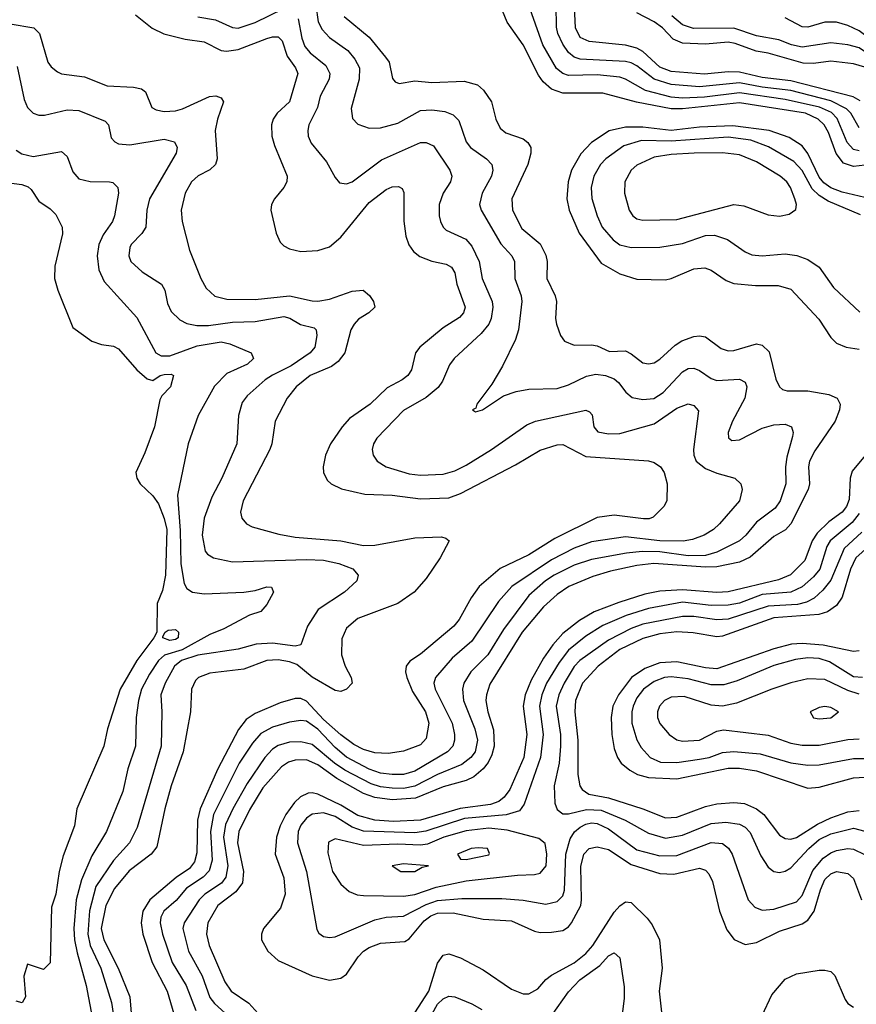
# Model space of a CAD drawing. Header units: inches. Extents: x 1308407 to 1441228, y 959628 to 1036311.
# Tile 235 of 256: x 1336603 to 1339540, y 1002484 to 1005939. Entities that reach past the tile are written whole.
import ezdxf

# ---------------------------------------------------------------- set-up
doc = ezdxf.new("R2010")
doc.units = ezdxf.units.IN
doc.header["$MEASUREMENT"] = 0
doc.layers.add('B3030', color=7, linetype='Continuous')

msp = doc.modelspace()

# ---------------------------------------------------------------- linework, layer by layer
at = {"layer": 'B3030', "color": 5}
for points, elevation in [([(1339550, 1005478.4), (1339530, 1005482.9), (1339507.8, 1005507.8), (1339472.3, 1005592.3), (1339452.4, 1005612.4), (1339411.3, 1005631.3), (1339290, 1005658.8), (1339130, 1005681.7), (1339007.2, 1005667.2), (1338930, 1005663.2), (1338890, 1005666.3), (1338800.2, 1005690), (1338730, 1005730.3), (1338710, 1005736.9), (1338630, 1005745.3), (1338530, 1005742.7), (1338509.5, 1005749.5), (1338487.7, 1005767.7), (1338439, 1005850), (1338369, 1006049)], 3060), ([(1339610, 1005432.9), (1339530, 1005423.4), (1339495.2, 1005435.2), (1339468.9, 1005468.9), (1339442.4, 1005542.4), (1339427.6, 1005570), (1339406.4, 1005590), (1339361.5, 1005610), (1339130, 1005646.5), (1338930, 1005625.4), (1338890, 1005625.2), (1338768.7, 1005648.7), (1338650, 1005680.7), (1338510, 1005681.1), (1338470, 1005694.8), (1338440.3, 1005720.3), (1338423.9, 1005743.9), (1338369.9, 1005850), (1338314.5, 1005930), (1338273.7, 1006030)], 3080), ([(1339553.5, 1005653.5), (1339528.4, 1005668.4), (1339310, 1005723.8), (1339210, 1005735.5), (1339130, 1005754.6), (1339090, 1005755.8), (1339007.2, 1005747.2), (1338890, 1005757.1), (1338850, 1005772.5), (1338790, 1005827.4), (1338770, 1005838.2), (1338730, 1005849.3), (1338601.9, 1005861.9), (1338570, 1005875.8), (1338553.7, 1005910), (1338549.1, 1006010)], 3020), ([(1337642, 1005990), (1337650.8, 1005930.8), (1337664.3, 1005904.3), (1337690, 1005875.8), (1337755, 1005830), (1337779.5, 1005799.5), (1337795.4, 1005770), (1337794.7, 1005730), (1337766.6, 1005626.6), (1337771.6, 1005591.6), (1337790, 1005571.4), (1337830, 1005558.2), (1337870, 1005559.2), (1337930, 1005575.4), (1338010, 1005619.8), (1338050, 1005622.2), (1338095.9, 1005615.9), (1338124.2, 1005604.2), (1338144.3, 1005584.3), (1338170, 1005510.3), (1338185, 1005490), (1338241.2, 1005450), (1338260.6, 1005430), (1338264.4, 1005410), (1338259.2, 1005390), (1338226, 1005330), (1338217.2, 1005290), (1338223.2, 1005270), (1338292.1, 1005152.1), (1338330.9, 1005110), (1338340.5, 1005090), (1338341, 1005030), (1338364, 1004970), (1338366.1, 1004950), (1338354.4, 1004850), (1338343.3, 1004816.7), (1338297.7, 1004722.3), (1338260.6, 1004659.4), (1338208, 1004590), (1338204, 1004576), (1338192, 1004570), (1338202.8, 1004562.8), (1338228, 1004570), (1338301.8, 1004618.2), (1338345.6, 1004634.4), (1338390, 1004642.3), (1338490, 1004644), (1338530, 1004657.5), (1338592.8, 1004687.2), (1338625.2, 1004694.8), (1338659.5, 1004690), (1338690, 1004678.9), (1338705.6, 1004665.6), (1338731, 1004631), (1338753.4, 1004613.4), (1338790, 1004605.7), (1338829.5, 1004609.5), (1338862.4, 1004630), (1338930, 1004702.5), (1338950, 1004714.1), (1338970, 1004715.8), (1338990, 1004707.1), (1339030, 1004679.1), (1339050, 1004673), (1339130, 1004677.3), (1339150, 1004666.4), (1339155.3, 1004650), (1339148.4, 1004610), (1339105.3, 1004530), (1339090.2, 1004490), (1339091.5, 1004471.5), (1339102.5, 1004462.5), (1339130, 1004464.6), (1339210, 1004505.4), (1339250, 1004517.3), (1339290, 1004519.3), (1339312.9, 1004510), (1339318.4, 1004490), (1339316.3, 1004476.3), (1339296.1, 1004403.9), (1339291.3, 1004370), (1339292.8, 1004310), (1339273.1, 1004250), (1339254.9, 1004225.1), (1339190, 1004175.8), (1339152.1, 1004130), (1339129.4, 1004110), (1339050.9, 1004070), (1339010, 1004058.4), (1338950, 1004057), (1338850, 1004070.9), (1338787.8, 1004072.2), (1338732.8, 1004067.2), (1338610, 1004045), (1338550, 1004024.3), (1338479.3, 1003990), (1338449.2, 1003970), (1338390, 1003918.2), (1338301.2, 1003798.8), (1338246.6, 1003710), (1338186.9, 1003650), (1338162.4, 1003610), (1338156.9, 1003590), (1338161.3, 1003550), (1338201.3, 1003450), (1338210.4, 1003410), (1338201.6, 1003370), (1338186.9, 1003350), (1338155.1, 1003324.9), (1338070, 1003290.2), (1337990, 1003249.3), (1337950, 1003241.1), (1337910, 1003241.9), (1337870, 1003246.9), (1337836.8, 1003256.8), (1337744.9, 1003304.9), (1337707.7, 1003330), (1337630, 1003395.9), (1337590, 1003404.1), (1337550, 1003403.3), (1337510, 1003392.2), (1337490, 1003378.5), (1337464, 1003350), (1337401.1, 1003258.9), (1337350.9, 1003169.1), (1337325.9, 1003114.1), (1337318.8, 1003070), (1337333.5, 1002970), (1337327, 1002930), (1337311.4, 1002908.6), (1337253.2, 1002870), (1337232.6, 1002850), (1337179.9, 1002770), (1337175.7, 1002750), (1337196, 1002670), (1337243.5, 1002583.5), (1337270, 1002507.6), (1337286.5, 1002486.5), (1337349, 1002430)], 3060), ([(1337228.3, 1005948.3), (1337290, 1005937.6), (1337350, 1005910.6), (1337370, 1005909.3), (1337430, 1005928.2), (1337530, 1005977.3)], 3040), ([(1339550, 1005559.6), (1339521.1, 1005610), (1339506.1, 1005626.1), (1339450, 1005653.5), (1339310, 1005690), (1339210, 1005701.5), (1339130, 1005716.8), (1338990, 1005703.2), (1338890, 1005710.9), (1338830.3, 1005730.3), (1338770, 1005776.8), (1338750, 1005787.2), (1338730, 1005791.8), (1338570, 1005800.4), (1338550, 1005806.6), (1338530, 1005823.4), (1338510, 1005852.2), (1338492.4, 1005890), (1338487.6, 1005912.4), (1338486.8, 1005990)], 3040), ([(1337010, 1005955.4), (1337068.4, 1005908.4), (1337109.3, 1005889.3), (1337183.8, 1005870), (1337250, 1005861), (1337310, 1005830.6), (1337328.5, 1005828.5), (1337370, 1005833.6), (1337470, 1005872.5), (1337490, 1005878.5), (1337510, 1005877.8), (1337523.8, 1005863.8), (1337541.5, 1005810), (1337571.1, 1005770), (1337579.1, 1005750), (1337550.1, 1005650), (1337507, 1005610), (1337493.2, 1005590), (1337487.4, 1005570), (1337488.4, 1005530), (1337497.4, 1005497.4), (1337542.3, 1005390), (1337540.9, 1005370), (1337530.2, 1005350), (1337497.3, 1005310), (1337487.3, 1005290), (1337484.2, 1005270), (1337503.2, 1005190), (1337517.9, 1005157.9), (1337530, 1005144.9), (1337550, 1005134.5), (1337590, 1005125.4), (1337650, 1005128.4), (1337690, 1005141.1), (1337730, 1005175), (1337830, 1005297), (1337890, 1005342.3), (1337910, 1005351.7), (1337933.3, 1005353.3), (1337945.9, 1005345.9), (1337951.8, 1005331.8), (1337951.1, 1005231.1), (1337958.8, 1005178.8), (1337968.8, 1005148.8), (1337985.2, 1005125.2), (1338007.1, 1005107.1), (1338050, 1005091.5), (1338100.5, 1005080.5), (1338119, 1005070), (1338130.4, 1005050.4), (1338137.6, 1005010), (1338166.4, 1004930), (1338161, 1004910), (1338146.5, 1004893.5), (1338090, 1004857.3), (1338007.9, 1004790), (1337992.9, 1004770), (1337978.6, 1004710), (1337965.9, 1004690), (1337945.7, 1004674.3), (1337893.1, 1004646.9), (1337833.2, 1004590), (1337761.2, 1004538.8), (1337734.5, 1004510), (1337693.6, 1004450), (1337676.2, 1004410), (1337668.1, 1004370), (1337669.4, 1004350), (1337682.9, 1004322.9), (1337696.9, 1004310), (1337732.7, 1004292.7), (1337814.1, 1004274.1), (1337910, 1004270.1), (1338010, 1004257.7), (1338110, 1004261.3), (1338150, 1004275.5), (1338343.5, 1004376.5), (1338430, 1004427.7), (1338490, 1004447.1), (1338510, 1004447.6), (1338590, 1004405.5), (1338810.2, 1004390.2), (1338830, 1004385.3), (1338852.9, 1004370), (1338865.3, 1004350), (1338876.5, 1004310), (1338874.3, 1004250), (1338864.2, 1004230), (1338826.9, 1004193.1), (1338812.8, 1004187.2), (1338792.8, 1004187.2), (1338690, 1004200.4), (1338630, 1004191.6), (1338481.4, 1004118.6), (1338390, 1004061), (1338290, 1004012.6), (1338216, 1003950), (1338188.3, 1003910), (1338146.3, 1003833.7), (1338127.6, 1003810), (1338010, 1003712.2), (1337972.7, 1003687.3), (1337960.1, 1003670), (1337957.3, 1003650), (1337961.8, 1003630), (1337981.5, 1003581.5), (1338027.8, 1003510), (1338039.8, 1003470), (1338030, 1003415.8), (1338010, 1003394.7), (1337950, 1003371.7), (1337896.3, 1003363.7), (1337850, 1003366.5), (1337810, 1003377.3), (1337775.4, 1003395.4), (1337730, 1003429), (1337670, 1003483.1), (1337610, 1003547), (1337590, 1003556.4), (1337570, 1003556.5), (1337517.9, 1003542.1), (1337430, 1003504.6), (1337397.5, 1003482.5), (1337371.5, 1003448.5), (1337298.1, 1003310), (1337236.5, 1003170), (1337226.6, 1003130), (1337225.2, 1003014.8), (1337216.7, 1002983.3), (1337199.3, 1002960.7), (1337151.9, 1002928.1), (1337059.5, 1002850), (1337035.5, 1002810), (1337029, 1002770), (1337035.1, 1002730), (1337068.3, 1002630), (1337121.2, 1002530), (1337150.5, 1002430)], 3020), ([(1337581.1, 1005941.1), (1337593.5, 1005873.5), (1337604.5, 1005844.5), (1337622.5, 1005822.5), (1337678, 1005778), (1337691.7, 1005750), (1337689, 1005730), (1337658.1, 1005670), (1337648.5, 1005630), (1337618.5, 1005570), (1337614.1, 1005550), (1337615.9, 1005530), (1337625.8, 1005505.8), (1337679.7, 1005439.7), (1337710, 1005384.9), (1337725.8, 1005365.8), (1337750, 1005362), (1337770, 1005369.3), (1337872.7, 1005447.3), (1338010, 1005507.7), (1338030, 1005508.1), (1338055.6, 1005495.6), (1338112.8, 1005410), (1338119.8, 1005390), (1338115.9, 1005370), (1338090.1, 1005330), (1338075.7, 1005290), (1338075.1, 1005250), (1338079.8, 1005230), (1338089.2, 1005210), (1338099.7, 1005199.7), (1338168.8, 1005168.8), (1338190, 1005143.9), (1338215.4, 1005090), (1338226.2, 1005030), (1338261.8, 1004950), (1338264.2, 1004930), (1338258.5, 1004890), (1338249.5, 1004870), (1338223.1, 1004836.9), (1338127.7, 1004750), (1338112.1, 1004727.9), (1338087, 1004670), (1338072.2, 1004647.8), (1338030, 1004612.8), (1337950, 1004567.8), (1337856.2, 1004470), (1337845.2, 1004450), (1337840.7, 1004430), (1337844.4, 1004410), (1337858.3, 1004390), (1337890, 1004369.5), (1337970, 1004345.2), (1338010, 1004339.9), (1338090, 1004343.4), (1338130, 1004356), (1338170, 1004375.7), (1338259, 1004430), (1338383.5, 1004516.5), (1338413.3, 1004530), (1338590, 1004568.4), (1338603, 1004563), (1338612.4, 1004552.4), (1338618.5, 1004510), (1338632.7, 1004492.7), (1338670, 1004484.8), (1338710, 1004486.6), (1338830, 1004519.9), (1338910, 1004575.5), (1338950, 1004590.1), (1338970, 1004584.9), (1338986, 1004566), (1338968.3, 1004430), (1338969.2, 1004410), (1338977.4, 1004390), (1339010, 1004364.2), (1339050, 1004346.8), (1339113.4, 1004330), (1339134.6, 1004310), (1339139.7, 1004290), (1339130.2, 1004250), (1339060.2, 1004170), (1339038.5, 1004150), (1339006.3, 1004130), (1338965.3, 1004114.7), (1338931.6, 1004108.4), (1338850, 1004110), (1338730, 1004124.3), (1338610, 1004106), (1338550, 1004084.6), (1338470, 1004043.4), (1338330.1, 1003950), (1338283.5, 1003896.5), (1338190, 1003757.8), (1338121.7, 1003698.3), (1338062.5, 1003630), (1338057.1, 1003610), (1338061.5, 1003590), (1338120.6, 1003470), (1338129.6, 1003430.4), (1338129.6, 1003410), (1338123.1, 1003390), (1338105.3, 1003370), (1337990, 1003301.2), (1337950, 1003290.6), (1337910, 1003289.9), (1337870, 1003295.2), (1337830, 1003308.9), (1337750, 1003351.1), (1337710, 1003384.9), (1337650, 1003449.3), (1337610, 1003477.1), (1337590, 1003480.1), (1337550, 1003473.1), (1337490, 1003455.6), (1337450, 1003433.6), (1337419.9, 1003400.1), (1337374, 1003330), (1337283, 1003150), (1337272.4, 1003090), (1337278.4, 1002990), (1337267.9, 1002952.1), (1337247.4, 1002930), (1337189.1, 1002890.9), (1337151.8, 1002848.2), (1337108.9, 1002811.1), (1337098, 1002790), (1337096.3, 1002770), (1337104.4, 1002730), (1337137.9, 1002630), (1337187.5, 1002550), (1337221.4, 1002461.4)], 3040), ([(1337742.1, 1005950), (1337830, 1005877.6), (1337887.6, 1005807.6), (1337899.5, 1005790), (1337911.9, 1005731.9), (1337920.7, 1005720.7), (1337934.8, 1005714.8), (1337990, 1005724.2), (1338050, 1005718.7), (1338163.3, 1005723.3), (1338210, 1005710.2), (1338231.6, 1005691.6), (1338259, 1005650), (1338274.8, 1005590), (1338290, 1005557.8), (1338310, 1005541.4), (1338370, 1005520.6), (1338387.3, 1005507.3), (1338396.8, 1005490), (1338397.7, 1005470), (1338386.9, 1005430), (1338331.1, 1005310), (1338332.7, 1005270), (1338366.3, 1005206.3), (1338430, 1005151.9), (1338450, 1005112.4), (1338454.5, 1005090), (1338453.8, 1005030), (1338483.2, 1004970), (1338487.7, 1004950), (1338483.9, 1004890), (1338487.4, 1004870), (1338501.2, 1004830), (1338515.3, 1004810), (1338550, 1004796.6), (1338610, 1004798.1), (1338630, 1004794.4), (1338673.8, 1004773.8), (1338730, 1004776.8), (1338750, 1004766.6), (1338790, 1004734.8), (1338810, 1004730.8), (1338830, 1004734.8), (1338850, 1004746.8), (1338904, 1004796), (1338928, 1004812), (1338970, 1004827.4), (1338990, 1004829.5), (1339010, 1004825.6), (1339065.2, 1004785.2), (1339090, 1004777), (1339110, 1004778.1), (1339190, 1004801.2), (1339210, 1004796), (1339233.5, 1004773.5), (1339257.2, 1004677.2), (1339270, 1004650.3), (1339281.3, 1004641.3), (1339296.7, 1004636.7), (1339370, 1004636.6), (1339443.7, 1004623.7), (1339473.2, 1004610), (1339483, 1004590), (1339481.5, 1004570), (1339465.9, 1004530), (1339394, 1004426), (1339375.9, 1004390), (1339371.7, 1004370), (1339375.2, 1004310), (1339371.4, 1004290), (1339310, 1004169.3), (1339291.4, 1004148.6), (1339250, 1004125), (1339167.1, 1004052.9), (1339130, 1004035.2), (1339050, 1004018.9), (1339010, 1004017.3), (1338829.2, 1004030.8), (1338770, 1004023.9), (1338676.5, 1004003.5), (1338615.4, 1003984.6), (1338530.8, 1003949.2), (1338490, 1003921.6), (1338441.9, 1003878.1), (1338366.7, 1003790), (1338253.2, 1003606.8), (1338241.5, 1003570), (1338239.9, 1003550), (1338245.9, 1003510), (1338266.2, 1003446.2), (1338268.6, 1003390), (1338261, 1003359), (1338247.6, 1003332.4), (1338230, 1003309.9), (1338197.8, 1003282.2), (1338170.7, 1003269.3), (1338090, 1003246.5), (1337993, 1003207), (1337910, 1003201.2), (1337850, 1003209.6), (1337810, 1003223.9), (1337716.1, 1003276.1), (1337650, 1003324.3), (1337610, 1003341.4), (1337570, 1003340.7), (1337547, 1003333), (1337522.6, 1003317.4), (1337456.5, 1003243.5), (1337410, 1003166.6), (1337372.2, 1003090), (1337367.5, 1003050), (1337388.7, 1002950), (1337385, 1002910), (1337361.3, 1002878.7), (1337298.2, 1002830), (1337263.8, 1002770), (1337258.5, 1002730), (1337268.5, 1002690), (1337323, 1002563), (1337345.8, 1002530), (1337407.4, 1002487.4), (1337470, 1002417.7)], 3080), ([(1339570, 1005771.5), (1339530, 1005783.5), (1339450, 1005792.9), (1339390, 1005784.3), (1339353.9, 1005786.1), (1339230, 1005820.7), (1339188, 1005828), (1339115.2, 1005855.2), (1339090, 1005859.4), (1339010, 1005852.1), (1338930, 1005855.9), (1338897.4, 1005870), (1338859.9, 1005910), (1338830, 1005931.5), (1338770, 1005962.9)], 2980), ([(1340000, 1005714.7), (1339985.3, 1005745.3), (1339959.6, 1005770), (1339901.9, 1005810), (1339850, 1005836.2), (1339810, 1005841), (1339750, 1005834.5), (1339710, 1005823.4), (1339650, 1005794.7), (1339630, 1005792.1), (1339610, 1005798.9), (1339550, 1005839.3), (1339510, 1005850.8), (1339450, 1005857.3), (1339350, 1005841.6), (1339312.5, 1005850), (1339267.5, 1005867.5), (1339190, 1005881.8), (1339110, 1005908.9), (1338967.9, 1005907.9), (1338930, 1005921), (1338891.9, 1005951.9)], 2960), ([(1340000, 1005828.8), (1339970, 1005841.9), (1339890, 1005885.8), (1339850.4, 1005890.4), (1339770, 1005885.5), (1339710, 1005872.1), (1339650, 1005848.9), (1339630, 1005846.9), (1339610, 1005854.5), (1339550, 1005899.5), (1339510, 1005918.7), (1339470, 1005930.3), (1339430, 1005929.5), (1339370, 1005912.2), (1339350, 1005913.2), (1339290, 1005945.5)], 2940), ([(1336570, 1005923.4), (1336652.6, 1005910), (1336672, 1005890), (1336701.9, 1005790), (1336713.6, 1005773.6), (1336735.5, 1005755.5), (1336750, 1005748.7), (1336830, 1005738.1), (1336910, 1005705.9), (1337002, 1005702), (1337030, 1005696.1), (1337045, 1005685), (1337066.8, 1005630), (1337081.7, 1005621.7), (1337110, 1005616.8), (1337150, 1005618.5), (1337174.5, 1005625.5), (1337269.4, 1005669.4), (1337291, 1005671), (1337310, 1005664.9), (1337318.3, 1005650), (1337297.7, 1005590), (1337289.6, 1005550), (1337296.6, 1005450), (1337290.8, 1005430), (1337270, 1005411.9), (1337229.3, 1005390.7), (1337206.6, 1005370), (1337184.3, 1005330), (1337170.1, 1005270), (1337173.1, 1005230), (1337199.2, 1005130), (1337239, 1005030), (1337257, 1004997), (1337288.2, 1004968.2), (1337330, 1004957.9), (1337430, 1004957), (1337550, 1004970.1), (1337630, 1004951.6), (1337650, 1004950.8), (1337690, 1004957.8), (1337770, 1004985.7), (1337809.3, 1004989.3), (1337831.3, 1004971.3), (1337845.4, 1004950), (1337849.2, 1004930), (1337828.1, 1004910), (1337792.6, 1004887.4), (1337777.1, 1004870), (1337765.2, 1004850), (1337744.2, 1004770), (1337720.9, 1004739.1), (1337698.1, 1004721.9), (1337623.2, 1004690), (1337574.1, 1004650), (1337542, 1004610), (1337499.4, 1004530), (1337488.4, 1004450), (1337481.5, 1004430), (1337387, 1004250), (1337377.6, 1004210), (1337382.3, 1004190), (1337399, 1004170), (1337418.8, 1004158.8), (1337512.9, 1004132.9), (1337570, 1004122.9), (1337730.1, 1004110.1), (1337810, 1004093.1), (1337850, 1004095.3), (1337990, 1004120.2), (1338083.5, 1004123.5), (1338099.4, 1004119.4), (1338110.4, 1004110), (1338078.6, 1004050), (1338030, 1003977.7), (1337987.3, 1003930), (1337930.2, 1003890), (1337790, 1003837.1), (1337750, 1003803.5), (1337733.8, 1003766.2), (1337732.6, 1003710), (1337745.1, 1003670), (1337766.7, 1003630), (1337770.2, 1003610), (1337750.3, 1003590), (1337730, 1003581.1), (1337710, 1003584.7), (1337630, 1003631.3), (1337575.8, 1003675.8), (1337550, 1003685.5), (1337510, 1003692.3), (1337470, 1003689.6), (1337390, 1003659.6), (1337270, 1003645.5), (1337230.2, 1003630), (1337220.6, 1003619.4), (1337206.4, 1003590), (1337202.4, 1003510), (1337177, 1003370), (1337134.6, 1003250), (1337112, 1003170), (1337084.1, 1003035.9), (1337064.8, 1003010), (1336987.8, 1002952.2), (1336935.3, 1002890), (1336905.6, 1002830), (1336889.3, 1002750), (1336898.6, 1002710), (1336948.9, 1002610), (1336989.7, 1002510), (1336998.1, 1002410)], 2980), ([(1336594.2, 1005774.2), (1336618.2, 1005658.2), (1336630.6, 1005630.6), (1336650, 1005610.2), (1336670, 1005603), (1336690, 1005603.8), (1336770, 1005621.9), (1336810, 1005620.4), (1336903, 1005583), (1336914.4, 1005570), (1336924.4, 1005524.4), (1336936.5, 1005510), (1336950, 1005502.7), (1336990, 1005498.9), (1337110, 1005518.9), (1337146.4, 1005510), (1337156.2, 1005490), (1337152.7, 1005470), (1337058.8, 1005310), (1337049.6, 1005270), (1337045.5, 1005210), (1337031.9, 1005188.1), (1336994.3, 1005150), (1336990, 1005139.6), (1336986.3, 1005110), (1336993.4, 1005090), (1337033.3, 1005053.3), (1337100.6, 1005010), (1337112.1, 1004990), (1337122.4, 1004942.4), (1337135.2, 1004915.2), (1337165.2, 1004885.2), (1337190, 1004872.3), (1337225.2, 1004865.2), (1337265.6, 1004865.6), (1337350, 1004877.5), (1337430, 1004879.4), (1337530, 1004896.6), (1337551.1, 1004891.1), (1337589.2, 1004869.2), (1337636.9, 1004856.9), (1337643.2, 1004850), (1337646.4, 1004830), (1337638.7, 1004790), (1337622.6, 1004770), (1337556.5, 1004723.5), (1337490, 1004691.8), (1337465, 1004675), (1337401.7, 1004618.3), (1337384.4, 1004595.6), (1337371.3, 1004550), (1337365.3, 1004450), (1337312.6, 1004330), (1337276.9, 1004263.1), (1337250.7, 1004190), (1337243.6, 1004130), (1337253.7, 1004073.7), (1337262.6, 1004062.6), (1337283.8, 1004050), (1337350, 1004036.8), (1337610, 1004044.7), (1337670, 1004041.9), (1337723.6, 1004030), (1337772.2, 1004012.2), (1337791.5, 1003990), (1337786, 1003970), (1337742.7, 1003930), (1337651, 1003869), (1337613.2, 1003810), (1337590, 1003745.3), (1337570, 1003739.9), (1337490, 1003750.9), (1337433, 1003747), (1337370, 1003729.9), (1337228.7, 1003708.7), (1337170.8, 1003690), (1337146.7, 1003670), (1337113.1, 1003610), (1337098.1, 1003570), (1337102.1, 1003510), (1337099.3, 1003390), (1337015.6, 1003104.4), (1336988.5, 1003050), (1336931.8, 1002988.2), (1336870, 1002896.5), (1336848.4, 1002811.6), (1336841.9, 1002730), (1336850.6, 1002690.6), (1336887.7, 1002610), (1336925.4, 1002490), (1336940.1, 1002390)], 2960), ([(1339590, 1005309.9), (1339490, 1005333.2), (1339450, 1005348.5), (1339426.1, 1005366.1), (1339410, 1005386.4), (1339370, 1005469.4), (1339350, 1005495.9), (1339304.8, 1005524.8), (1339233.8, 1005550), (1339106.3, 1005566.3), (1338990, 1005561.9), (1338890, 1005549.6), (1338790, 1005561.4), (1338730, 1005561.3), (1338671.9, 1005548.1), (1338610, 1005507.3), (1338572.3, 1005467.7), (1338539.9, 1005410), (1338528.9, 1005370), (1338523.4, 1005310), (1338531.9, 1005270), (1338567.3, 1005190), (1338644.5, 1005084.5), (1338710, 1005046.7), (1338770, 1005028.1), (1338870, 1005026.1), (1338890, 1005030.1), (1338970, 1005064.2), (1339007.8, 1005067.8), (1339030, 1005059.1), (1339083.5, 1005023.5), (1339110, 1005012.9), (1339185.8, 1005005.8), (1339266.1, 1005006.1), (1339310, 1004993), (1339408, 1004888), (1339450, 1004823.6), (1339470, 1004804), (1339503.8, 1004790), (1339550, 1004782.7)], 3120), ([(1339554.3, 1005254.3), (1339441.7, 1005301.7), (1339410, 1005321.7), (1339385.2, 1005345.2), (1339349.4, 1005409.4), (1339320.6, 1005440.6), (1339231.9, 1005491.9), (1339170, 1005515.4), (1339090, 1005526.3), (1338890, 1005512.4), (1338785.9, 1005514.1), (1338724.2, 1005495.8), (1338661, 1005450), (1338641.7, 1005430), (1338618.7, 1005390), (1338608.8, 1005350), (1338611.4, 1005311.4), (1338630.2, 1005249.8), (1338648, 1005210), (1338686.2, 1005166.2), (1338710, 1005148.6), (1338750, 1005139.4), (1338850, 1005140.1), (1338930, 1005153.8), (1339010, 1005180.8), (1339041.9, 1005181.9), (1339087.7, 1005167.7), (1339150, 1005123.5), (1339173, 1005113), (1339210, 1005109.6), (1339290, 1005116.4), (1339331.1, 1005111.1), (1339370, 1005097.3), (1339409.6, 1005069.6), (1339459.4, 1004999.4), (1339552.7, 1004912.7)], 3140), ([(1336590, 1005480.9), (1336610, 1005467.7), (1336650, 1005458.4), (1336750, 1005475.6), (1336770, 1005458.7), (1336790, 1005404.2), (1336810, 1005380.2), (1336850, 1005370.7), (1336918.8, 1005370), (1336930, 1005366.7), (1336947.8, 1005350), (1336949.3, 1005330), (1336936, 1005250), (1336928.8, 1005230), (1336896.4, 1005183.6), (1336880.6, 1005150), (1336875.2, 1005110), (1336880.9, 1005060.9), (1336899.8, 1005019.8), (1337013.6, 1004893.6), (1337081.1, 1004770), (1337099.4, 1004759.4), (1337130, 1004759), (1337226.2, 1004793.8), (1337310, 1004807.7), (1337341, 1004801), (1337415.3, 1004770), (1337423.2, 1004750), (1337402.8, 1004730), (1337330, 1004697.5), (1337286.8, 1004653.2), (1337229.4, 1004550), (1337193.8, 1004450), (1337156.8, 1004270), (1337166.7, 1004146.7), (1337168.9, 1004028.9), (1337180.2, 1003960.2), (1337190, 1003942.2), (1337210, 1003929.5), (1337250, 1003924.3), (1337390, 1003929.4), (1337430, 1003935.9), (1337470, 1003949), (1337487, 1003947), (1337494.4, 1003930), (1337470, 1003886.6), (1337450, 1003862.2), (1337410, 1003848.6), (1337319.3, 1003800.7), (1337270, 1003781.5), (1337172.9, 1003727.1), (1337110.8, 1003709.2), (1337090.1, 1003690), (1337058.4, 1003641.6), (1337030.6, 1003590), (1337019.7, 1003550), (1337011.8, 1003490), (1337009.6, 1003390), (1336982.9, 1003310), (1336965.1, 1003230), (1336907.4, 1003090), (1336855.9, 1003004.1), (1336819.7, 1002920.3), (1336801.7, 1002850), (1336793.4, 1002750), (1336795.2, 1002710), (1336804.2, 1002664.2), (1336836.7, 1002550), (1336870.5, 1002370.5)], 2940), ([(1336548, 1005368), (1336610, 1005360.1), (1336632.4, 1005352.4), (1336643.1, 1005343.1), (1336670, 1005301.3), (1336710, 1005275.2), (1336730, 1005254.4), (1336752.1, 1005210), (1336752.7, 1005187.3), (1336726.7, 1005073.3), (1336724.9, 1005030), (1336736.5, 1004990), (1336790, 1004859), (1336855.8, 1004810), (1336890, 1004799), (1336932.6, 1004792.6), (1336950, 1004784), (1337013.9, 1004710), (1337050, 1004678.2), (1337070, 1004672.3), (1337096.3, 1004690), (1337110, 1004693.5), (1337134.3, 1004694.3), (1337142.6, 1004690), (1337132.6, 1004650), (1337101.6, 1004618.4), (1337095.3, 1004604.7), (1337076.1, 1004510), (1337041.8, 1004418.2), (1337010.6, 1004350), (1337014.3, 1004330), (1337026.4, 1004310), (1337070, 1004268.3), (1337090, 1004239.5), (1337110, 1004188.7), (1337119.3, 1004150), (1337114.3, 1003990), (1337104.5, 1003935.5), (1337085.4, 1003890), (1337084.2, 1003790), (1337074.2, 1003770), (1337013.8, 1003690), (1336956.1, 1003590), (1336910.8, 1003450.8), (1336898.7, 1003390), (1336803.2, 1003170), (1336794.8, 1003110), (1336755.5, 1003004.5), (1336741.7, 1002950), (1336730.1, 1002869.9), (1336715.1, 1002824.9), (1336710, 1002629.3), (1336686.3, 1002606.3), (1336630, 1002624), (1336617.1, 1002582.9), (1336623.1, 1002510), (1336611.6, 1002488.4), (1336590, 1002494.3)], 2920), ([(1339588.5, 1004430), (1339526, 1004354), (1339518.5, 1004330), (1339515.3, 1004255.3), (1339506.1, 1004230), (1339490, 1004210.8), (1339443.1, 1004176.9), (1339402.8, 1004137.2), (1339385, 1004110), (1339358.8, 1004041.2), (1339308.9, 1003991.2), (1339266.7, 1003973.3), (1339090, 1003930.6), (1339050, 1003928.1), (1338930, 1003938.3), (1338850, 1003933.1), (1338797.5, 1003922.5), (1338706.1, 1003893.9), (1338619.7, 1003860.3), (1338568.1, 1003830), (1338510, 1003784.4), (1338474.8, 1003745.2), (1338442.3, 1003697.7), (1338399.1, 1003620.9), (1338377.2, 1003570), (1338370.9, 1003530), (1338383.1, 1003430), (1338372.6, 1003350), (1338323.1, 1003236.9), (1338304.1, 1003210), (1338285.1, 1003194.9), (1338255.6, 1003184.4), (1338149.4, 1003170.6), (1338010, 1003129.3), (1337915.3, 1003124.7), (1337850, 1003130), (1337790, 1003145.8), (1337730, 1003182.8), (1337650, 1003221.2), (1337630, 1003226), (1337615.8, 1003224.2), (1337588.6, 1003211.4), (1337568, 1003192), (1337537.1, 1003150), (1337517, 1003110), (1337504.3, 1003070), (1337499.6, 1003010), (1337530, 1002927), (1337535.3, 1002870), (1337519, 1002821), (1337459.4, 1002750), (1337451.6, 1002730), (1337452.2, 1002710), (1337473.7, 1002670), (1337510, 1002638), (1337630, 1002583.7), (1337690, 1002568.8), (1337730, 1002575.9), (1337750, 1002589.4), (1337790.9, 1002650), (1337809.9, 1002670), (1337830, 1002683.1), (1337870, 1002697.9), (1337955.6, 1002704.4), (1337970, 1002713.8), (1338023.1, 1002776.9), (1338046.4, 1002793.6), (1338070, 1002803.3), (1338124.2, 1002804.2), (1338230, 1002782.6), (1338330, 1002776.6), (1338410, 1002740.4), (1338430, 1002735.9), (1338470, 1002736.5), (1338510, 1002743.1), (1338530, 1002755.7), (1338540.5, 1002770), (1338572.7, 1002830), (1338575.7, 1002850), (1338572.4, 1002967.6), (1338582.9, 1003010), (1338602, 1003030), (1338630, 1003036.1), (1338670, 1003026.4), (1338750, 1002973.9), (1338850, 1002942.8), (1338899.5, 1002940.5), (1338990, 1002960.9), (1339010, 1002954.8), (1339021.9, 1002941.9), (1339034.6, 1002914.6), (1339060.1, 1002810), (1339084.9, 1002744.9), (1339111.2, 1002711.2), (1339150, 1002693.7), (1339190, 1002700.4), (1339270, 1002740.5), (1339350, 1002766), (1339370, 1002779.1), (1339391.9, 1002810), (1339414.4, 1002885.6), (1339430, 1002922), (1339450, 1002942.1), (1339470, 1002949.5), (1339510, 1002942.3), (1339530, 1002925.4), (1339557.7, 1002850)], 3120), ([(1339550, 1004205.6), (1339525.6, 1004174.4), (1339448.3, 1004110), (1339436.3, 1004090), (1339411.6, 1004010), (1339390, 1003984), (1339350, 1003948.6), (1339310, 1003930), (1339210, 1003921.3), (1339130, 1003891.6), (1339090, 1003883.8), (1339030, 1003883.2), (1338930, 1003894.3), (1338810, 1003872.3), (1338732, 1003848), (1338650, 1003813.1), (1338590, 1003775.4), (1338530, 1003726.7), (1338496.5, 1003683.5), (1338452.9, 1003610), (1338435.4, 1003570), (1338428.1, 1003530), (1338440.9, 1003430), (1338431.4, 1003350), (1338374.5, 1003185.5), (1338357.1, 1003162.9), (1338311, 1003149), (1338164.7, 1003135.3), (1338028.3, 1003091.7), (1337990, 1003085.3), (1337810, 1003091.2), (1337770, 1003105.6), (1337710, 1003142.7), (1337670, 1003155.3), (1337630, 1003150.7), (1337610, 1003137.2), (1337590, 1003111.9), (1337580.8, 1003090), (1337577.9, 1003050), (1337609.3, 1002949.3), (1337645.7, 1002745.7), (1337653.6, 1002733.6), (1337670, 1002722), (1337690, 1002717.8), (1337710, 1002720.2), (1337850, 1002780.1), (1337890, 1002789.3), (1337950, 1002793.5), (1338030, 1002833.9), (1338070, 1002848.2), (1338155.4, 1002855.4), (1338295.2, 1002855.2), (1338370, 1002848.8), (1338450, 1002835.6), (1338490, 1002844.5), (1338510, 1002864.5), (1338515.8, 1002884.2), (1338520.6, 1003010), (1338535.2, 1003064.8), (1338551, 1003089), (1338570, 1003105.6), (1338590, 1003115.9), (1338610, 1003119.9), (1338630, 1003117.8), (1338670, 1003099.6), (1338770, 1003025.2), (1338850, 1003005.1), (1338910, 1003005.8), (1339030, 1003051.8), (1339070, 1003047.9), (1339091.8, 1003031.8), (1339104.6, 1003010), (1339160.9, 1002850), (1339184.3, 1002824.3), (1339210, 1002814.5), (1339250, 1002817.9), (1339330, 1002843.6), (1339350, 1002865.5), (1339386.9, 1002953.1), (1339423.7, 1002996.3), (1339450, 1003015.5), (1339470, 1003023.9), (1339510, 1003030.1), (1339530, 1003028), (1339568.9, 1003008.9)], 3140), ([(1339559.4, 1004140.6), (1339496.8, 1004083.2), (1339450, 1003971.4), (1339422.9, 1003937.1), (1339391.5, 1003908.5), (1339365.2, 1003894.8), (1339333.5, 1003886.5), (1339230, 1003881.2), (1339090, 1003835.2), (1339050, 1003832.5), (1338970, 1003844), (1338930, 1003844.3), (1338790, 1003817.2), (1338750, 1003802.9), (1338670, 1003761.7), (1338569.7, 1003690), (1338550, 1003669), (1338514.5, 1003610), (1338495.9, 1003570), (1338485.8, 1003530), (1338501, 1003430), (1338501.5, 1003390), (1338497.1, 1003330), (1338479.4, 1003250), (1338481.4, 1003190), (1338490, 1003167.4), (1338510, 1003151.8), (1338530, 1003152.2), (1338592.5, 1003167.5), (1338644.8, 1003164.8), (1338728.9, 1003130), (1338810, 1003083.9), (1338870, 1003066.3), (1338930, 1003077.6), (1339030, 1003118.4), (1339082.4, 1003122.4), (1339130, 1003115.9), (1339150, 1003105.1), (1339166.9, 1003086.9), (1339204.7, 1003004.7), (1339230, 1002965), (1339250, 1002950.1), (1339270, 1002946.6), (1339290, 1002950.7), (1339310, 1002962.7), (1339372.8, 1003030), (1339410, 1003062.1), (1339450, 1003082.1), (1339530, 1003102.2), (1339570, 1003091.1)], 3160), ([(1339627, 1004130), (1339538.8, 1004050), (1339519.9, 1004010), (1339490, 1003912.7), (1339470, 1003883.4), (1339438.6, 1003861.4), (1339408.1, 1003851.9), (1339250, 1003839.8), (1339070, 1003775.6), (1339050, 1003773.3), (1338967, 1003787), (1338910, 1003790.5), (1338850, 1003783.7), (1338790, 1003766.8), (1338710, 1003728.3), (1338634.3, 1003670), (1338579.2, 1003610), (1338553.7, 1003550), (1338552, 1003510), (1338562.8, 1003410), (1338562.2, 1003290), (1338569.2, 1003250), (1338577.1, 1003237.1), (1338601.4, 1003221.4), (1338670, 1003207.7), (1338790.2, 1003170), (1338870, 1003137.7), (1338910, 1003140.4), (1339010, 1003177.3), (1339050, 1003186.9), (1339110, 1003191.3), (1339147.8, 1003187.8), (1339189.5, 1003170), (1339215.5, 1003150), (1339270, 1003077.7), (1339290, 1003065.9), (1339310, 1003063.3), (1339330, 1003068.8), (1339404, 1003116), (1339450, 1003138.5), (1339510, 1003159.6), (1339550, 1003163.5)], 3180), ([(1339550, 1003723.4), (1339530, 1003721.5), (1339424, 1003744), (1339350.1, 1003749.9), (1339312.9, 1003747.1), (1339250, 1003731.3), (1339050, 1003661.1), (1339010, 1003664), (1338910, 1003685.8), (1338850, 1003681.4), (1338798.1, 1003661.9), (1338750.9, 1003630), (1338704.7, 1003570), (1338685.8, 1003530), (1338679.9, 1003490), (1338681.5, 1003430), (1338690, 1003381.7), (1338701.1, 1003350), (1338714.1, 1003330), (1338745, 1003305), (1338771.9, 1003290), (1338810, 1003280.1), (1338910, 1003275.2), (1339090, 1003311.8), (1339130, 1003312.4), (1339190, 1003302.4), (1339370, 1003242.6), (1339410, 1003246.1), (1339530, 1003278.8), (1339570, 1003280.2)], 3220), ([(1339561.6, 1003630), (1339530, 1003632.5), (1339445.7, 1003685.7), (1339410, 1003696.5), (1339370, 1003699.4), (1339326.9, 1003693.1), (1339250, 1003672.5), (1339121.6, 1003618.4), (1339075.2, 1003604.8), (1339030, 1003604.3), (1338950, 1003625.7), (1338890, 1003632.8), (1338866.7, 1003630), (1338830, 1003616.7), (1338792.5, 1003590), (1338770, 1003559.2), (1338756.5, 1003530), (1338751.6, 1003510), (1338751.7, 1003470), (1338770, 1003411.5), (1338785.2, 1003385.2), (1338816.6, 1003350), (1338852.9, 1003332.9), (1338910, 1003331.9), (1338990, 1003343.4), (1339023.5, 1003350), (1339070, 1003366.9), (1339110, 1003371.3), (1339202.2, 1003362.2), (1339310, 1003331.4), (1339370, 1003322.8), (1339410, 1003323.5), (1339530, 1003345.7), (1339565.8, 1003345.8)], 3240), ([(1339550, 1003572.5), (1339510, 1003584.9), (1339430, 1003623), (1339370, 1003626.3), (1339310, 1003612.2), (1339243.6, 1003590), (1339119.5, 1003540.5), (1339070, 1003529.9), (1339030, 1003533.5), (1338935.9, 1003564.1), (1338890, 1003561.9), (1338866.3, 1003550), (1338848.9, 1003530), (1338841.6, 1003510), (1338841.6, 1003490), (1338850, 1003469.2), (1338883.5, 1003430), (1338910, 1003412.2), (1338930, 1003406.8), (1338990, 1003410.6), (1339050, 1003441.6), (1339073.4, 1003446.6), (1339230, 1003427.6), (1339310, 1003400.1), (1339350, 1003392.9), (1339410, 1003393.5), (1339510, 1003412.6), (1339550, 1003415)], 3260), ([(1337990, 1002453.7), (1338038.8, 1002530), (1338070, 1002628), (1338090, 1002656.1), (1338110, 1002660.5), (1338150, 1002647.2), (1338230, 1002604.1), (1338330, 1002537), (1338370, 1002520.4), (1338390, 1002520.4), (1338421.8, 1002538.2), (1338449.6, 1002570.4), (1338470, 1002585.5), (1338550, 1002629.7), (1338590, 1002661.5), (1338614.6, 1002690), (1338690, 1002806.7), (1338710, 1002828.9), (1338730, 1002842.7), (1338750, 1002840.9), (1338806.1, 1002786.1), (1338823, 1002763), (1338849.2, 1002710), (1338858.1, 1002610), (1338848.1, 1002530), (1338856.4, 1002456.4)], 3080), ([(1338450, 1002415), (1338530, 1002527.1), (1338569.4, 1002570), (1338639.7, 1002620.3), (1338670, 1002654), (1338690, 1002664.4), (1338710, 1002647.3), (1338724.9, 1002544.9), (1338725.5, 1002505.5), (1338711.1, 1002391.1)], 3060), ([(1339210, 1002444), (1339243.5, 1002516.5), (1339290, 1002572.3), (1339330, 1002590.7), (1339410, 1002603.5), (1339430, 1002604), (1339450, 1002598.4), (1339464.7, 1002584.7), (1339500.6, 1002500.6), (1339510, 1002487), (1339530, 1002473.6)], 3080), ([(1338050.5, 1002450), (1338070, 1002483.9), (1338090, 1002503.1), (1338110, 1002512.2), (1338130, 1002510.1), (1338190, 1002485), (1338225.8, 1002465.8)], 3060)]:
    msp.add_lwpolyline(points, dxfattribs=dict(at, elevation=elevation))
for points, elevation in [([(1339070, 1005471.2), (1338970.2, 1005470.2), (1338890, 1005465.7), (1338830, 1005456.1), (1338770, 1005428.5), (1338749.4, 1005410), (1338727.5, 1005370), (1338726.6, 1005330), (1338742.3, 1005270), (1338754.9, 1005250), (1338770, 1005240.2), (1338790, 1005234.8), (1338910, 1005237.8), (1339110, 1005289.6), (1339145.2, 1005285.2), (1339230, 1005253.7), (1339270, 1005248.6), (1339304.4, 1005255.6), (1339327.3, 1005272.7), (1339329.8, 1005290), (1339323.9, 1005310), (1339308.6, 1005350), (1339295.8, 1005370), (1339272.2, 1005390), (1339190, 1005439.7), (1339130, 1005464)], 3160), ([(1337130, 1003760.8), (1337105.8, 1003770), (1337106, 1003774), (1337113.7, 1003790), (1337123.8, 1003796.2), (1337150, 1003798.3), (1337160.2, 1003790), (1337159.2, 1003770), (1337150, 1003763.4)], 2920), ([(1339430, 1003528.2), (1339410, 1003525.1), (1339378, 1003510), (1339390, 1003489.2), (1339410, 1003485.4), (1339450, 1003489.4), (1339477.6, 1003510), (1339450, 1003525.1)], 3280), ([(1338250, 1003101.3), (1338170, 1003092.2), (1338091.6, 1003070), (1338034.6, 1003045.4), (1338010, 1003042.2), (1337930, 1003046.1), (1337810, 1003040.8), (1337710, 1003063.9), (1337686.8, 1003053.2), (1337684.3, 1003015.7), (1337701.5, 1002950), (1337730, 1002904.7), (1337759.4, 1002879.4), (1337788.2, 1002868.2), (1337810, 1002866), (1337950, 1002863.5), (1337990, 1002869), (1338065.1, 1002894.9), (1338170, 1002917.3), (1338350, 1002937.4), (1338410, 1002938.6), (1338430, 1002943.9), (1338450.9, 1002970), (1338454, 1003010), (1338447.8, 1003047.8), (1338425.1, 1003065.1), (1338314.2, 1003094.2)], 3160), ([(1338212.5, 1003032.5), (1338187.7, 1003030), (1338139.5, 1003010), (1338150, 1002993.4), (1338170, 1002991.7), (1338250, 1003008.7), (1338252.6, 1003012.6), (1338245.2, 1003030)], 3180), ([(1337950, 1002976.5), (1337910.8, 1002970), (1337940.7, 1002950), (1337990, 1002949.4), (1338015.6, 1002964.4), (1338038, 1002970)], 3180)]:
    msp.add_lwpolyline(points, close=True, dxfattribs=dict(at, elevation=elevation))

doc.saveas('drawing.dxf')
